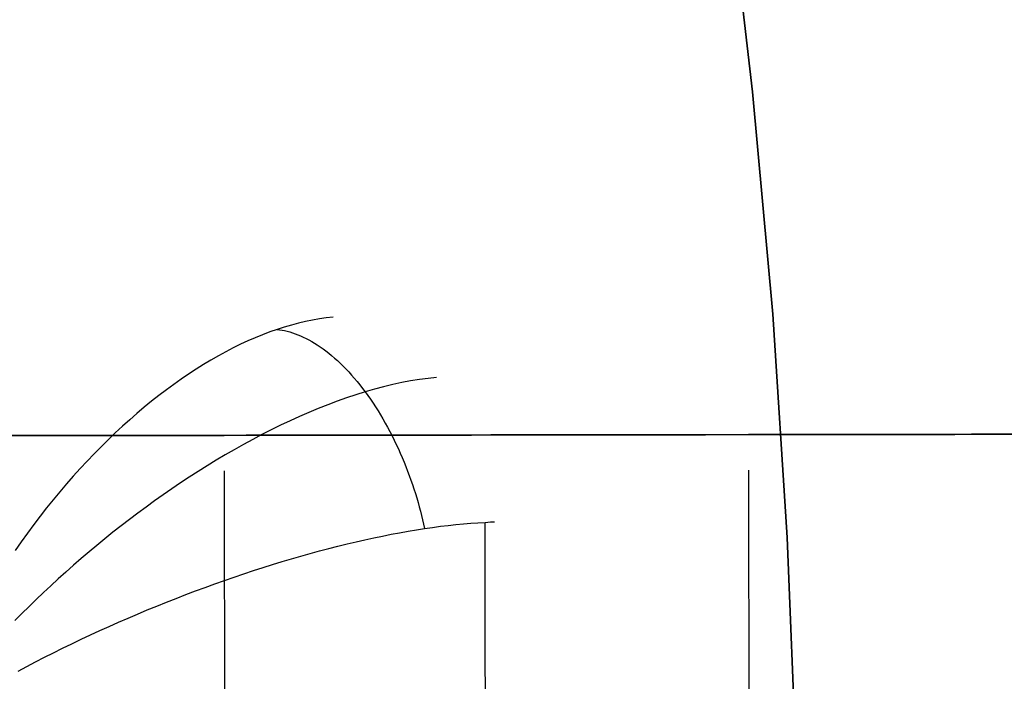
# Model space of a CAD drawing. Header units: millimetres. Extents: x -2852 to 102, y -106 to 97.
# Tile 22 of 256: x -2713.45 to -2708.66, y -4.9 to -1.69. Entities that reach past the tile are written whole.
import ezdxf

# ---------------------------------------------------------------- set-up
doc = ezdxf.new("R2010")
doc.units = ezdxf.units.MM
doc.header["$MEASUREMENT"] = 0
doc.layers.add('Predefinito', color=5, linetype='Continuous')

msp = doc.modelspace()

# ---------------------------------------------------------------- linework, layer by layer
at = {"color": 255, "linetype": 'Continuous', "lineweight": 15}
msp.add_lwpolyline([(-2709.9932, -11.791), (-2709.871, -10.7143), (-2709.7761, -9.6335), (-2709.7086, -8.5495), (-2709.6687, -7.4635), (-2709.6563, -6.3764), (-2709.6717, -5.2894), (-2709.7146, -4.2035), (-2709.785, -3.1198), (-2709.8829, -2.0392), (-2710.008, -0.9628), (-2710.16, 0.1083), (-2710.3387, 1.1732), (-2710.5438, 2.2308), (-2710.7749, 3.2803), (-2711.0314, 4.3207), (-2711.3131, 5.351), (-2711.6192, 6.3704), (-2711.9494, 7.3781), (-2712.3029, 8.3732), (-2712.6792, 9.3549), (-2713.0776, 10.3226)], dxfattribs=at)
at = {"layer": 'Predefinito'}
for points in [[(-2709.9932, -11.791), (-2709.871, -10.7143), (-2709.7761, -9.6335), (-2709.7086, -8.5495), (-2709.6687, -7.4635), (-2709.6563, -6.3764), (-2709.6717, -5.2894), (-2709.7146, -4.2035), (-2709.785, -3.1198), (-2709.8829, -2.0392), (-2710.008, -0.9628), (-2710.16, 0.1083), (-2710.3387, 1.1732), (-2710.5438, 2.2308), (-2710.7749, 3.2803), (-2711.0314, 4.3207), (-2711.3131, 5.351), (-2711.6192, 6.3704), (-2711.9494, 7.3781), (-2712.3029, 8.3732), (-2712.6792, 9.3549), (-2713.0776, 10.3226)], [(-2713.0776, 10.3226), (-2712.6792, 9.3549), (-2712.3029, 8.3732), (-2711.9494, 7.3781), (-2711.6192, 6.3704), (-2711.3131, 5.351), (-2711.0314, 4.3207), (-2710.7749, 3.2803), (-2710.5438, 2.2308), (-2710.3387, 1.1732), (-2710.16, 0.1083), (-2710.008, -0.9628), (-2709.8829, -2.0392), (-2709.785, -3.1198), (-2709.7146, -4.2035), (-2709.6717, -5.2894), (-2709.6563, -6.3764), (-2709.6687, -7.4635), (-2709.7086, -8.5495), (-2709.7761, -9.6335), (-2709.871, -10.7143), (-2709.9932, -11.791)], [(-2709.9932, -11.791), (-2709.871, -10.7143), (-2709.7761, -9.6335), (-2709.7086, -8.5495), (-2709.6687, -7.4635), (-2709.6563, -6.3764), (-2709.6717, -5.2894), (-2709.7146, -4.2035), (-2709.785, -3.1198), (-2709.8829, -2.0392), (-2710.008, -0.9628), (-2710.16, 0.1083), (-2710.3387, 1.1732), (-2710.5438, 2.2308), (-2710.7749, 3.2803), (-2711.0314, 4.3207), (-2711.3131, 5.351), (-2711.6192, 6.3704), (-2711.9494, 7.3781), (-2712.3029, 8.3732), (-2712.6792, 9.3549), (-2713.0776, 10.3226)], [(-2711.6192, 6.3704), (-2711.3131, 5.351), (-2711.0314, 4.3207), (-2710.7749, 3.2803), (-2710.5438, 2.2308), (-2710.3387, 1.1732), (-2710.16, 0.1083), (-2710.008, -0.9628), (-2709.8829, -2.0392), (-2709.785, -3.1198), (-2709.7146, -4.2035), (-2709.6717, -5.2894), (-2709.6563, -6.3764), (-2709.6687, -7.4635), (-2709.7086, -8.5495), (-2709.7761, -9.6335), (-2709.871, -10.7143), (-2709.9932, -11.791)], [(-2709.9932, -11.791), (-2709.871, -10.7143), (-2709.7761, -9.6335), (-2709.7086, -8.5495), (-2709.6687, -7.4635), (-2709.6563, -6.3764), (-2709.6717, -5.2894), (-2709.7146, -4.2035), (-2709.785, -3.1198), (-2709.8829, -2.0392), (-2710.008, -0.9628), (-2710.16, 0.1083), (-2710.3387, 1.1732), (-2710.5438, 2.2308), (-2710.7749, 3.2803), (-2711.0314, 4.3207), (-2711.3131, 5.351), (-2711.6192, 6.3704)], [(-2712.4513, -3.8803), (-2712.4445, -8.8803)], [(-2709.9036, -3.8768), (-2709.8968, -8.8768)], [(-2711.1775, -8.6265), (-2711.1837, -4.1306)]]:
    msp.add_lwpolyline(points, dxfattribs=at)
at = {"layer": 'Predefinito', "extrusion": (-0.001367, 0.999999, 0)}
for points in [[(2695.814, 1071.0215), (2695.8927, 1071.3761), (2695.9837, 1071.7278), (2696.0867, 1072.0762), (2696.2017, 1072.4208), (2696.3286, 1072.7611), (2696.4672, 1073.0969), (2696.6173, 1073.4277), (2696.7787, 1073.7532), (2696.9513, 1074.0728), (2697.1349, 1074.3863), (2697.3292, 1074.6932), (2697.534, 1074.9932), (2697.749, 1075.286), (2697.9741, 1075.5711), (2698.2089, 1075.8483), (2698.4531, 1076.1172), (2698.7065, 1076.3775), (2698.9687, 1076.6289), (2699.2395, 1076.871), (2699.5185, 1077.1037), (2699.8054, 1077.3265), (2700.0998, 1077.5393), (2700.4014, 1077.7418), (2700.7098, 1077.9337), (2701.0247, 1078.1149), (2701.3456, 1078.285), (2701.6723, 1078.444), (2702.0042, 1078.5915), (2702.3411, 1078.7275), (2702.6824, 1078.8518), (2703.0279, 1078.9641), (2703.377, 1079.0645), (2703.7294, 1079.1527), (2704.0846, 1079.2286), (2704.4423, 1079.2923), (2704.8019, 1079.3435), (2705.1631, 1079.3822), (2705.5254, 1079.4085), (2705.8884, 1079.4222), (2706.2517, 1079.4233), (2706.6148, 1079.4118), (2706.9772, 1079.3879), (2707.3386, 1079.3513), (2707.6986, 1079.3023), (2708.0566, 1079.2409), (2708.4123, 1079.1671), (2708.7652, 1079.0811), (2709.115, 1078.9829), (2709.4611, 1078.8727), (2709.8032, 1078.7506), (2710.1409, 1078.6167), (2710.4738, 1078.4712), (2710.8014, 1078.3143), (2711.1234, 1078.1461), (2711.4394, 1077.9669), (2711.749, 1077.7769), (2712.0518, 1077.5763), (2712.3475, 1077.3653), (2712.6358, 1077.1442), (2712.9162, 1076.9133), (2713.1885, 1076.6728), (2713.4523, 1076.4231), (2713.7072, 1076.1643), (2713.9531, 1075.897), (2714.1896, 1075.6212), (2714.4164, 1075.3375), (2714.6333, 1075.046), (2714.84, 1074.7473), (2715.0361, 1074.4416), (2715.2216, 1074.1292), (2715.3962, 1073.8107), (2715.5597, 1073.4863), (2715.7118, 1073.1564), (2715.8525, 1072.8215), (2715.9814, 1072.4819), (2716.0986, 1072.138), (2716.2038, 1071.7903), (2716.2969, 1071.4392), (2716.3778, 1071.085), (2716.4464, 1070.7283), (2716.5026, 1070.3694), (2716.5463, 1070.0088), (2716.5776, 1069.6469), (2716.5963, 1069.2841), (2716.6025, 1068.9209), (2716.5961, 1068.5577), (2716.5771, 1068.1949), (2716.5456, 1067.833), (2716.5016, 1067.4724), (2716.4452, 1067.1136), (2716.3763, 1066.7569), (2716.2952, 1066.4028), (2716.2019, 1066.0518), (2716.0965, 1065.7041), (2715.9791, 1065.3603), (2715.8499, 1065.0208), (2715.7091, 1064.686), (2715.5567, 1064.3562), (2715.393, 1064.0319), (2715.2182, 1063.7135), (2715.0325, 1063.4013), (2714.8361, 1063.0957), (2714.6293, 1062.7971), (2714.4122, 1062.5058), (2714.1852, 1062.2222), (2713.9486, 1061.9466)], [(2714.8682, 1063.144), (2715.0645, 1063.4533), (2715.2498, 1063.7692), (2715.4241, 1064.0914), (2715.587, 1064.4195), (2715.7383, 1064.753), (2715.878, 1065.0916), (2716.0057, 1065.4349), (2716.1214, 1065.7825), (2716.2249, 1066.1338), (2716.316, 1066.4886), (2716.3948, 1066.8463), (2716.461, 1067.2065), (2716.5146, 1067.5689), (2716.5556, 1067.9329), (2716.5838, 1068.2981), (2716.5992, 1068.664), (2716.6019, 1069.0303), (2716.5919, 1069.3964), (2716.569, 1069.762), (2716.5334, 1070.1266), (2716.4851, 1070.4897), (2716.4242, 1070.8508), (2716.3508, 1071.2097), (2716.2648, 1071.5657), (2716.1665, 1071.9186), (2716.0559, 1072.2678), (2715.9333, 1072.6129), (2715.7986, 1072.9536), (2715.6522, 1073.2893), (2715.4941, 1073.6197), (2715.3247, 1073.9444), (2715.144, 1074.263), (2714.9522, 1074.5751), (2714.7498, 1074.8804), (2714.5368, 1075.1784), (2714.3135, 1075.4687), (2714.0802, 1075.7511), (2713.8373, 1076.0253), (2713.5849, 1076.2907), (2713.3234, 1076.5472), (2713.0532, 1076.7944), (2712.7744, 1077.0321), (2712.4876, 1077.2598), (2712.193, 1077.4775), (2711.8909, 1077.6847), (2711.5819, 1077.8813), (2711.2661, 1078.0669), (2710.9441, 1078.2415), (2710.6162, 1078.4047), (2710.2828, 1078.5563), (2709.9443, 1078.6963), (2709.6011, 1078.8243), (2709.2537, 1078.9403), (2708.9024, 1079.0442), (2708.5477, 1079.1357), (2708.1901, 1079.2147), (2707.8299, 1079.2813), (2707.4676, 1079.3352), (2707.1037, 1079.3765), (2706.7385, 1079.4051), (2706.3725, 1079.4209), (2706.0063, 1079.4239), (2705.6401, 1079.4142), (2705.2745, 1079.3917), (2704.9099, 1079.3564), (2704.5468, 1079.3085), (2704.1856, 1079.2479), (2703.8267, 1079.1748), (2703.4705, 1079.0891), (2703.1176, 1078.9912), (2702.7683, 1078.8809), (2702.423, 1078.7586), (2702.0823, 1078.6242), (2701.7464, 1078.4781), (2701.4158, 1078.3204), (2701.091, 1078.1512), (2700.7722, 1077.9708), (2700.4599, 1077.7794), (2700.1545, 1077.5772), (2699.8563, 1077.3644), (2699.5657, 1077.1415), (2699.2831, 1076.9085), (2699.0088, 1076.6657), (2698.7431, 1076.4136), (2698.4863, 1076.1524), (2698.2389, 1075.8823), (2698.001, 1075.6038), (2697.7729, 1075.3172), (2697.555, 1075.0228), (2697.3475, 1074.7209), (2697.1506, 1074.412), (2696.9647, 1074.0965), (2696.7899, 1073.7746), (2696.6263, 1073.4468), (2696.4744, 1073.1136), (2696.3341, 1072.7752), (2696.2057, 1072.4322), (2696.0894, 1072.0848), (2695.9853, 1071.7337), (2695.8934, 1071.3791), (2695.814, 1071.0215)], [(2698.537, 1043.6474), (2700.5666, 1045.4759), (2702.5624, 1047.3435), (2704.5232, 1049.2492), (2706.4479, 1051.192), (2708.3354, 1053.1709), (2710.1849, 1055.1847), (2711.9953, 1057.2325), (2713.7656, 1059.3131)], [(2711.8338, 1061.0764), (2711.1702, 1060.4506), (2710.4943, 1059.8365), (2709.8065, 1059.2343), (2709.1071, 1058.6443), (2708.3965, 1058.067), (2707.675, 1057.5027), (2706.9429, 1056.9515), (2706.2006, 1056.4139), (2705.4485, 1055.8902), (2704.687, 1055.3805), (2703.9165, 1054.8851), (2703.1373, 1054.4043), (2702.3499, 1053.9382), (2701.5548, 1053.4872), (2700.7523, 1053.0513), (2699.9428, 1052.6308)], [(2697.7737, 1070.6221), (2697.8375, 1070.9091), (2697.9111, 1071.1938), (2697.9945, 1071.4758), (2698.0876, 1071.7548), (2698.1903, 1072.0303), (2698.3025, 1072.3022), (2698.424, 1072.57), (2698.5547, 1072.8334), (2698.6944, 1073.0921), (2698.843, 1073.3459), (2699.0003, 1073.5944), (2699.1661, 1073.8372), (2699.3402, 1074.0742), (2699.5224, 1074.3051), (2699.7124, 1074.5295), (2699.9101, 1074.7471), (2700.1153, 1074.9579), (2700.3276, 1075.1614), (2700.5468, 1075.3574), (2700.7726, 1075.5457), (2701.0048, 1075.7261), (2701.2432, 1075.8984), (2701.4873, 1076.0623), (2701.737, 1076.2177), (2701.9919, 1076.3643), (2702.2517, 1076.5021), (2702.5161, 1076.6307), (2702.7848, 1076.7502), (2703.0575, 1076.8602), (2703.3339, 1076.9608), (2703.6135, 1077.0518), (2703.8961, 1077.133), (2704.1814, 1077.2044), (2704.469, 1077.2659), (2704.7585, 1077.3174), (2705.0496, 1077.3589), (2705.342, 1077.3903), (2705.6353, 1077.4115), (2705.9292, 1077.4226), (2706.2233, 1077.4235), (2706.5172, 1077.4142), (2706.8106, 1077.3948), (2707.1032, 1077.3652), (2707.3946, 1077.3256), (2707.6844, 1077.2758), (2707.9723, 1077.2161), (2708.258, 1077.1465), (2708.5412, 1077.067), (2708.8214, 1076.9778), (2709.0983, 1076.8789), (2709.3717, 1076.7705), (2709.6411, 1076.6527), (2709.9064, 1076.5257), (2710.167, 1076.3896), (2710.4228, 1076.2445), (2710.6734, 1076.0907), (2710.9186, 1075.9283), (2711.158, 1075.7575), (2711.3913, 1075.5785), (2711.6183, 1075.3916), (2711.8388, 1075.1969), (2712.0523, 1074.9947), (2712.2587, 1074.7853), (2712.4578, 1074.5688), (2712.6492, 1074.3456), (2712.8328, 1074.1159), (2713.0084, 1073.88), (2713.1757, 1073.6381), (2713.3345, 1073.3907), (2713.4847, 1073.1378), (2713.626, 1072.8799), (2713.7583, 1072.6173), (2713.8815, 1072.3503), (2713.9953, 1072.0792), (2714.0997, 1071.8042), (2714.1946, 1071.5259), (2714.2797, 1071.2444), (2714.3551, 1070.9602), (2714.4206, 1070.6735), (2714.4761, 1070.3847), (2714.5216, 1070.0942), (2714.557, 1069.8022), (2714.5823, 1069.5093), (2714.5975, 1069.2156), (2714.6025, 1068.9216), (2714.5973, 1068.6275), (2714.5819, 1068.3339), (2714.5564, 1068.0409), (2714.5208, 1067.749), (2714.4751, 1067.4585), (2714.4194, 1067.1698), (2714.3537, 1066.8831), (2714.2782, 1066.5989), (2714.1929, 1066.3175), (2714.0978, 1066.0392), (2713.9933, 1065.7644), (2713.8792, 1065.4933), (2713.7559, 1065.2263), (2713.6234, 1064.9638), (2713.4819, 1064.706), (2713.3316, 1064.4533), (2713.1726, 1064.2059), (2713.0051, 1063.9642), (2712.8294, 1063.7284), (2712.6457, 1063.4988), (2712.4541, 1063.2757)], [(2714.5333, 1058.6722), (2711.2518, 1054.8761), (2707.8413, 1051.1955), (2704.3059, 1047.6346), (2700.6498, 1044.1977)], [(2711.1412, 1061.7976), (2709.9807, 1060.7189), (2708.7856, 1059.6786), (2707.5573, 1058.6779), (2706.297, 1057.7177), (2705.006, 1056.7992), (2703.6858, 1055.9232), (2702.3377, 1055.0907), (2700.9631, 1054.3027), (2699.5637, 1053.5599), (2698.1407, 1052.8631)]]:
    msp.add_lwpolyline(points, dxfattribs=at)
at = {"layer": 'Predefinito', "extrusion": (-0.664547, -0.000908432, 0.747246)}
msp.add_lwpolyline([(0.1724, -1320.2714), (0.1041, -1320.2725), (0.0359, -1320.276), (-0.0322, -1320.2818), (-0.1, -1320.29), (-0.1675, -1320.3004), (-0.2345, -1320.3132), (-0.3012, -1320.3282), (-0.3672, -1320.3455), (-0.4327, -1320.3651), (-0.4974, -1320.3868), (-0.5613, -1320.4108), (-0.6244, -1320.4369), (-0.6866, -1320.4652), (-0.7478, -1320.4956), (-0.8079, -1320.528), (-0.8668, -1320.5625), (-0.9245, -1320.599), (-0.981, -1320.6374), (-1.0361, -1320.6777), (-1.0898, -1320.7199), (-1.142, -1320.7639), (-1.1927, -1320.8097), (-1.2418, -1320.8571), (-1.2893, -1320.9062), (-1.3351, -1320.9569), (-1.3791, -1321.0092), (-1.4212, -1321.0629), (-1.4616, -1321.118), (-1.5, -1321.1744), (-1.5365, -1321.2322), (-1.571, -1321.2911), (-1.6034, -1321.3512), (-1.6338, -1321.4124), (-1.6621, -1321.4746), (-1.6882, -1321.5376), (-1.7122, -1321.6016), (-1.7339, -1321.6663), (-1.7535, -1321.7318), (-1.7708, -1321.7978), (-1.7858, -1321.8644), (-1.7986, -1321.9315), (-1.809, -1321.999), (-1.8171, -1322.0668), (-1.823, -1322.1349), (-1.8265, -1322.2031), (-1.8276, -1322.2714)], dxfattribs=at)
at = {"layer": 'Predefinito', "extrusion": (0.894275, 0.001222, 0.447516)}
for points in [[(1.8276, 2177.4365), (1.8253, 2177.5731), (1.8183, 2177.7095), (1.8067, 2177.8456), (1.7904, 2177.9812), (1.7695, 2178.1162), (1.744, 2178.2504), (1.7139, 2178.3836), (1.6793, 2178.5157), (1.6402, 2178.6466), (1.5967, 2178.7761), (1.5487, 2178.9039), (1.4965, 2179.0301), (1.4399, 2179.1545), (1.3792, 2179.2768), (1.3143, 2179.397), (1.2453, 2179.5149), (1.1724, 2179.6303), (1.0955, 2179.7433), (1.0149, 2179.8535), (0.9305, 2179.9609), (0.8425, 2180.0653), (0.751, 2180.1667), (0.6561, 2180.265), (0.5578, 2180.3599), (0.4564, 2180.4514), (0.352, 2180.5394), (0.2446, 2180.6238), (0.1344, 2180.7044), (0.0214, 2180.7813), (-0.094, 2180.8542), (-0.2119, 2180.9232), (-0.3321, 2180.9881), (-0.4544, 2181.0488), (-0.5788, 2181.1054), (-0.7049, 2181.1576), (-0.8328, 2181.2056), (-0.9623, 2181.2491), (-1.0932, 2181.2882), (-1.2253, 2181.3228), (-1.3585, 2181.3529), (-1.4927, 2181.3784), (-1.6277, 2181.3993), (-1.7633, 2181.4156), (-1.8994, 2181.4272), (-2.0358, 2181.4342), (-2.1724, 2181.4365)], [(-0.1724, 2175.4365), (-0.1041, 2175.4377), (-0.0359, 2175.4412), (0.0322, 2175.447), (0.1, 2175.4552), (0.1675, 2175.4656), (0.2345, 2175.4784), (0.3012, 2175.4934), (0.3672, 2175.5107), (0.4327, 2175.5302), (0.4974, 2175.552), (0.5613, 2175.576), (0.6244, 2175.6021), (0.6866, 2175.6304), (0.7478, 2175.6608), (0.8079, 2175.6932), (0.8668, 2175.7277), (0.9245, 2175.7642), (0.981, 2175.8026), (1.0361, 2175.8429), (1.0898, 2175.8851), (1.142, 2175.9291), (1.1927, 2175.9749), (1.2418, 2176.0223), (1.2893, 2176.0714), (1.3351, 2176.1221), (1.3791, 2176.1744), (1.4212, 2176.2281), (1.4616, 2176.2832), (1.5, 2176.3396), (1.5365, 2176.3974), (1.571, 2176.4563), (1.6034, 2176.5164), (1.6338, 2176.5776), (1.6621, 2176.6397), (1.6882, 2176.7028), (1.7122, 2176.7668), (1.7339, 2176.8315), (1.7535, 2176.8969), (1.7708, 2176.963), (1.7858, 2177.0296), (1.7986, 2177.0967), (1.809, 2177.1642), (1.8171, 2177.232), (1.823, 2177.3), (1.8265, 2177.3683), (1.8276, 2177.4365)]]:
    msp.add_lwpolyline(points, dxfattribs=at)
at = {"layer": 'Predefinito', "extrusion": (0.738585, 0.00101, 0.67416)}
msp.add_lwpolyline([(-1.4224, 2613.9055), (-1.3541, 2613.9043), (-1.2859, 2613.9008), (-1.2178, 2613.895), (-1.15, 2613.8869), (-1.0825, 2613.8764), (-1.0155, 2613.8637), (-0.9488, 2613.8486), (-0.8828, 2613.8313), (-0.8173, 2613.8118), (-0.7526, 2613.79), (-0.6887, 2613.7661), (-0.6256, 2613.7399), (-0.5634, 2613.7117), (-0.5022, 2613.6813), (-0.4421, 2613.6488), (-0.3832, 2613.6143), (-0.3255, 2613.5779), (-0.269, 2613.5394), (-0.2139, 2613.4991), (-0.1602, 2613.4569), (-0.108, 2613.4129), (-0.0573, 2613.3672), (-0.0082, 2613.3197), (0.0393, 2613.2706), (0.0851, 2613.2199), (0.1291, 2613.1677), (0.1712, 2613.114), (0.2116, 2613.0589), (0.25, 2613.0024), (0.2865, 2612.9447), (0.321, 2612.8857), (0.3534, 2612.8256), (0.3838, 2612.7645), (0.4121, 2612.7023), (0.4382, 2612.6392), (0.4622, 2612.5753), (0.4839, 2612.5105), (0.5035, 2612.4451), (0.5208, 2612.379), (0.5358, 2612.3124), (0.5486, 2612.2453), (0.559, 2612.1778), (0.5671, 2612.11), (0.573, 2612.042), (0.5765, 2611.9738), (0.5776, 2611.9055)], dxfattribs=at)
at = {"layer": 'Predefinito', "extrusion": (-0.000745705, 0.999999, -0.000680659)}
msp.add_lwpolyline([(2711.8337, 1061.0754), (2713.7655, 1059.3121)], dxfattribs=at)
at = {"layer": 'Predefinito', "extrusion": (0.772567, 0.15708, -0.615196)}
msp.add_lwpolyline([(537.2727, -798.68), (537.2692, -798.6583), (537.2652, -798.6366), (537.2607, -798.6147), (537.2557, -798.5928), (537.2501, -798.5709), (537.244, -798.5489), (537.2373, -798.5268), (537.2301, -798.5048), (537.2223, -798.4828), (537.2139, -798.4609), (537.2049, -798.4389), (537.1954, -798.4171), (537.1853, -798.3954), (537.1746, -798.3738), (537.1634, -798.3523), (537.1515, -798.3311), (537.1391, -798.31), (537.1261, -798.2891), (537.1125, -798.2684), (537.0984, -798.248), (537.0837, -798.2279), (537.0685, -798.2081), (537.0527, -798.1887), (537.0364, -798.1695), (537.0195, -798.1508), (537.0022, -798.1324), (536.9844, -798.1145), (536.9661, -798.0969), (536.9473, -798.0798), (536.9281, -798.0632), (536.9084, -798.0471), (536.8884, -798.0315), (536.8679, -798.0163), (536.8471, -798.0018), (536.8259, -797.9877), (536.8044, -797.9742), (536.7826, -797.9613), (536.7605, -797.9489), (536.7382, -797.9372), (536.7156, -797.926), (536.6928, -797.9154), (536.6698, -797.9055), (536.6466, -797.8961), (536.6233, -797.8874), (536.5999, -797.8792), (536.5763, -797.8717), (536.5527, -797.8648), (536.5291, -797.8585), (536.5054, -797.8528), (536.4817, -797.8477), (536.458, -797.8432), (536.4344, -797.8394), (536.4108, -797.836), (536.3873, -797.8333), (536.3639, -797.8312), (536.3406, -797.8296), (536.3174, -797.8285), (536.2944, -797.828), (536.2716, -797.828), (536.2489, -797.8285), (536.2265, -797.8296), (536.2042, -797.8311), (536.1822, -797.8331), (536.1604, -797.8356)], dxfattribs=at)
at = {"layer": 'Predefinito', "extrusion": (0.747419, 0.111657, -0.654903)}
msp.add_lwpolyline([(397.5905, -954.9108), (397.5878, -954.8889), (397.5847, -954.8668), (397.581, -954.8447), (397.5768, -954.8225), (397.572, -954.8001), (397.5667, -954.7778), (397.5609, -954.7553), (397.5544, -954.7329), (397.5474, -954.7104), (397.5398, -954.688), (397.5317, -954.6656), (397.5229, -954.6432), (397.5135, -954.621), (397.5036, -954.5988), (397.493, -954.5768), (397.4819, -954.5549), (397.4702, -954.5332), (397.4578, -954.5117), (397.4449, -954.4904), (397.4314, -954.4693), (397.4173, -954.4485), (397.4027, -954.428), (397.3875, -954.4078), (397.3717, -954.3879), (397.3554, -954.3684), (397.3385, -954.3493), (397.3212, -954.3306), (397.3033, -954.3123), (397.285, -954.2944), (397.2662, -954.277), (397.2469, -954.2601), (397.2272, -954.2436), (397.2071, -954.2277), (397.1866, -954.2123), (397.1657, -954.1974), (397.1444, -954.1831), (397.1229, -954.1694), (397.101, -954.1562), (397.0788, -954.1436), (397.0564, -954.1316), (397.0338, -954.1203), (397.0109, -954.1095), (396.9878, -954.0993), (396.9646, -954.0898), (396.9412, -954.0809), (396.9177, -954.0726), (396.8941, -954.0649), (396.8705, -954.0579), (396.8468, -954.0514), (396.823, -954.0456), (396.7993, -954.0404), (396.7756, -954.0358), (396.752, -954.0317), (396.7284, -954.0283), (396.7048, -954.0255), (396.6814, -954.0232), (396.6581, -954.0215), (396.635, -954.0203), (396.612, -954.0197), (396.5892, -954.0196), (396.5665, -954.02), (396.5441, -954.0209), (396.5219, -954.0223), (396.4999, -954.0242)], dxfattribs=at)
at = {"layer": 'Predefinito', "extrusion": (0.715941, 0.011101, 0.698073)}
msp.add_lwpolyline([(38.9094, 2652.7502), (38.9119, 2652.6858), (38.9123, 2652.6213)], dxfattribs=at)
at = {"layer": 'Predefinito', "extrusion": (0.718769, 0.065282, -0.692177)}
msp.add_lwpolyline([(241.1194, -1102.8253), (241.1415, -1102.8241), (241.1638, -1102.8235), (241.1864, -1102.8234), (241.2091, -1102.8237), (241.232, -1102.8246), (241.2551, -1102.8261), (241.2783, -1102.8281), (241.3016, -1102.8306), (241.325, -1102.8337), (241.3486, -1102.8374), (241.3721, -1102.8417), (241.3958, -1102.8466), (241.4194, -1102.8521), (241.4431, -1102.8582), (241.4667, -1102.865), (241.4902, -1102.8723), (241.5138, -1102.8803), (241.5372, -1102.8888), (241.5605, -1102.8981), (241.5836, -1102.9079), (241.6066, -1102.9183), (241.6294, -1102.9294), (241.652, -1102.9411), (241.6743, -1102.9534), (241.6964, -1102.9663), (241.7182, -1102.9798), (241.7397, -1102.9939), (241.7609, -1103.0085), (241.7816, -1103.0237), (241.8021, -1103.0394), (241.8221, -1103.0557), (241.8417, -1103.0725), (241.8608, -1103.0898), (241.8795, -1103.1076), (241.8978, -1103.1258), (241.9155, -1103.1445), (241.9327, -1103.1636), (241.9494, -1103.1832), (241.9656, -1103.2031), (241.9812, -1103.2233), (241.9962, -1103.2439), (242.0107, -1103.2648), (242.0246, -1103.286), (242.0379, -1103.3075), (242.0506, -1103.3292), (242.0627, -1103.3511), (242.0742, -1103.3733), (242.0851, -1103.3956), (242.0953, -1103.418), (242.105, -1103.4406), (242.1141, -1103.4633), (242.1226, -1103.486), (242.1304, -1103.5088), (242.1377, -1103.5316), (242.1444, -1103.5545), (242.1504, -1103.5773), (242.156, -1103.6001), (242.1609, -1103.6229), (242.1653, -1103.6456), (242.1691, -1103.6682), (242.1723, -1103.6907), (242.1751, -1103.7131), (242.1773, -1103.7353), (242.179, -1103.7574)], dxfattribs=at)
at = {"layer": 'Predefinito', "extrusion": (0.720379, 0.03322, -0.692784)}
msp.add_lwpolyline([(121.7967, -1111.6287), (121.7957, -1111.6065), (121.7942, -1111.5842), (121.7922, -1111.5617), (121.7896, -1111.5391), (121.7866, -1111.5164), (121.7829, -1111.4935), (121.7788, -1111.4706), (121.774, -1111.4476), (121.7686, -1111.4245), (121.7627, -1111.4014), (121.7562, -1111.3783), (121.7491, -1111.3553), (121.7413, -1111.3322), (121.733, -1111.3092), (121.724, -1111.2863), (121.7145, -1111.2635), (121.7043, -1111.2409), (121.6935, -1111.2183), (121.6821, -1111.196), (121.6701, -1111.1739), (121.6575, -1111.1519), (121.6443, -1111.1303), (121.6305, -1111.1089), (121.6161, -1111.0878), (121.6011, -1111.067), (121.5856, -1111.0466), (121.5695, -1111.0265), (121.5529, -1111.0068), (121.5357, -1110.9875), (121.5181, -1110.9687), (121.4999, -1110.9503), (121.4813, -1110.9324), (121.4622, -1110.9149), (121.4427, -1110.898), (121.4228, -1110.8816), (121.4024, -1110.8657), (121.3817, -1110.8504), (121.3607, -1110.8356), (121.3393, -1110.8214), (121.3176, -1110.8078), (121.2956, -1110.7948), (121.2734, -1110.7824), (121.2509, -1110.7706), (121.2282, -1110.7594), (121.2053, -1110.7489), (121.1823, -1110.7389), (121.1592, -1110.7296), (121.1359, -1110.7209), (121.1125, -1110.7128), (121.0891, -1110.7053), (121.0656, -1110.6985), (121.0421, -1110.6922), (121.0186, -1110.6866), (120.9952, -1110.6816), (120.9718, -1110.6771), (120.9484, -1110.6733), (120.9251, -1110.67), (120.902, -1110.6673), (120.8789, -1110.6651), (120.8561, -1110.6635), (120.8333, -1110.6624), (120.8108, -1110.6619), (120.7884, -1110.6618), (120.7662, -1110.6622)], dxfattribs=at)
at = {"layer": 'Predefinito', "extrusion": (0.72125, 0.000985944, -0.692674)}
msp.add_lwpolyline([(0.5776, -1113.114), (0.5771, -1113.0799), (0.5753, -1113.0458), (0.5724, -1113.0118), (0.5683, -1112.9779), (0.5631, -1112.9441), (0.5567, -1112.9106), (0.5492, -1112.8773), (0.5406, -1112.8443), (0.5308, -1112.8115), (0.5199, -1112.7792), (0.5079, -1112.7472), (0.4948, -1112.7156), (0.4807, -1112.6846), (0.4655, -1112.654), (0.4493, -1112.6239), (0.4321, -1112.5945), (0.4138, -1112.5656), (0.3946, -1112.5374), (0.3744, -1112.5098), (0.3533, -1112.483), (0.3313, -1112.4568), (0.3085, -1112.4315), (0.2847, -1112.4069), (0.2602, -1112.3832), (0.2348, -1112.3603), (0.2087, -1112.3383), (0.1819, -1112.3172), (0.1543, -1112.2971), (0.1261, -1112.2779), (0.0972, -1112.2596), (0.0677, -1112.2424), (0.0377, -1112.2262), (0.0071, -1112.211), (-0.024, -1112.1968), (-0.0555, -1112.1838), (-0.0875, -1112.1718), (-0.1199, -1112.1609), (-0.1526, -1112.1511), (-0.1856, -1112.1425), (-0.2189, -1112.135), (-0.2525, -1112.1286), (-0.2862, -1112.1234), (-0.3201, -1112.1193), (-0.3541, -1112.1164), (-0.3882, -1112.1146), (-0.4224, -1112.114)], dxfattribs=at)
at = {"layer": 'Predefinito', "extrusion": (0.794127, 0.201202, -0.57348)}
msp.add_lwpolyline([(663.0274, -638.6689), (663.0232, -638.6476), (663.0185, -638.6262), (663.0132, -638.6047), (663.0074, -638.5832), (663.0011, -638.5617), (662.9943, -638.5401), (662.9869, -638.5186), (662.979, -638.497), (662.9705, -638.4755), (662.9615, -638.4541), (662.9519, -638.4327), (662.9417, -638.4115), (662.931, -638.3903), (662.9197, -638.3693), (662.9079, -638.3485), (662.8955, -638.3278), (662.8825, -638.3074), (662.869, -638.2872), (662.8549, -638.2672), (662.8403, -638.2475), (662.8252, -638.2281), (662.8095, -638.209), (662.7933, -638.1903), (662.7766, -638.1719), (662.7594, -638.1538), (662.7418, -638.1362), (662.7236, -638.119), (662.705, -638.1022), (662.686, -638.0859), (662.6665, -638.07), (662.6467, -638.0547), (662.6264, -638.0398), (662.6058, -638.0254), (662.5848, -638.0116), (662.5636, -637.9983), (662.542, -637.9855), (662.5201, -637.9734), (662.4979, -637.9617), (662.4755, -637.9507), (662.4529, -637.9403), (662.4301, -637.9304), (662.4072, -637.9211), (662.384, -637.9124), (662.3608, -637.9044), (662.3374, -637.8969), (662.314, -637.89), (662.2905, -637.8838), (662.267, -637.8781), (662.2434, -637.873), (662.2199, -637.8685), (662.1963, -637.8646), (662.1729, -637.8613), (662.1495, -637.8586), (662.1262, -637.8564), (662.1029, -637.8548), (662.0799, -637.8537), (662.0569, -637.8531), (662.0341, -637.8531), (662.0115, -637.8536), (661.9891, -637.8546), (661.9669, -637.8561), (661.9449, -637.858), (661.9231, -637.8604), (661.9015, -637.8633)], dxfattribs=at)
at = {"layer": 'Predefinito', "extrusion": (0.837562, 0.323044, -0.440604)}
msp.add_lwpolyline([(973.0216, -162.5776), (973.0156, -162.5577), (973.009, -162.5377), (973.0021, -162.5177), (972.9946, -162.4977), (972.9867, -162.4777), (972.9782, -162.4578), (972.9693, -162.4379), (972.9599, -162.4181), (972.95, -162.3984), (972.9396, -162.3788), (972.9287, -162.3593), (972.9173, -162.3399), (972.9054, -162.3208), (972.893, -162.3017), (972.8801, -162.2829), (972.8667, -162.2643), (972.8528, -162.246), (972.8385, -162.2278), (972.8237, -162.21), (972.8084, -162.1924), (972.7927, -162.1752), (972.7765, -162.1582), (972.7599, -162.1416), (972.7428, -162.1254), (972.7254, -162.1095), (972.7075, -162.094), (972.6892, -162.0789), (972.6706, -162.0643), (972.6516, -162.05), (972.6322, -162.0362), (972.6126, -162.0229), (972.5925, -162.01), (972.5722, -161.9976), (972.5516, -161.9857), (972.5308, -161.9743), (972.5097, -161.9634), (972.4884, -161.953), (972.4668, -161.9432), (972.4451, -161.9338), (972.4232, -161.925), (972.4011, -161.9168), (972.3789, -161.9091), (972.3566, -161.9019), (972.3342, -161.8953), (972.3118, -161.8892), (972.2893, -161.8836), (972.2667, -161.8786), (972.2441, -161.8742), (972.2216, -161.8702), (972.199, -161.8669), (972.1765, -161.864), (972.154, -161.8616), (972.1317, -161.8598), (972.1094, -161.8585), (972.0872, -161.8577), (972.0651, -161.8574), (972.0432, -161.8575), (972.0214, -161.8582), (971.9998, -161.8593), (971.9784, -161.8608), (971.9571, -161.8628), (971.9361, -161.8653), (971.9152, -161.8681), (971.8946, -161.8714)], dxfattribs=at)
at = {"layer": 'Predefinito', "extrusion": (0.850134, 0.393779, -0.349585)}
msp.add_lwpolyline([(1137.0365, 133.7453), (1137.0295, 133.7641), (1137.0222, 133.7829), (1137.0144, 133.8017), (1137.0061, 133.8204), (1136.9975, 133.8391), (1136.9883, 133.8577), (1136.9788, 133.8763), (1136.9688, 133.8947), (1136.9583, 133.913), (1136.9474, 133.9312), (1136.9361, 133.9493), (1136.9243, 133.9672), (1136.9121, 133.985), (1136.8994, 134.0025), (1136.8863, 134.0199), (1136.8728, 134.037), (1136.8588, 134.0539), (1136.8444, 134.0706), (1136.8296, 134.087), (1136.8144, 134.1031), (1136.7988, 134.1189), (1136.7828, 134.1344), (1136.7665, 134.1496), (1136.7497, 134.1644), (1136.7326, 134.1789), (1136.7151, 134.1931), (1136.6973, 134.2068), (1136.6792, 134.2202), (1136.6607, 134.2332), (1136.642, 134.2457), (1136.6229, 134.2579), (1136.6036, 134.2696), (1136.584, 134.2809), (1136.5642, 134.2917), (1136.5442, 134.3021), (1136.5239, 134.312), (1136.5034, 134.3214), (1136.4828, 134.3304), (1136.462, 134.3389), (1136.441, 134.3469), (1136.4199, 134.3544), (1136.3987, 134.3614), (1136.3774, 134.368), (1136.3561, 134.374), (1136.3346, 134.3795), (1136.3131, 134.3846), (1136.2916, 134.3892), (1136.2701, 134.3932), (1136.2485, 134.3968), (1136.227, 134.3999), (1136.2055, 134.4026), (1136.1841, 134.4047), (1136.1627, 134.4064), (1136.1414, 134.4076), (1136.1202, 134.4084), (1136.0991, 134.4087), (1136.0781, 134.4086), (1136.0572, 134.408), (1136.0365, 134.407), (1136.016, 134.4056), (1135.9956, 134.4038), (1135.9754, 134.4016), (1135.9553, 134.399), (1135.9355, 134.396)], dxfattribs=at)
at = {"layer": 'Predefinito', "extrusion": (0.851527, 0.455501, -0.259654)}
msp.add_lwpolyline([(1276.4803, 403.8318), (1276.4727, 403.8493), (1276.4647, 403.8667), (1276.4563, 403.8841), (1276.4476, 403.9015), (1276.4384, 403.9187), (1276.4289, 403.9359), (1276.419, 403.953), (1276.4086, 403.9699), (1276.3979, 403.9868), (1276.3868, 404.0035), (1276.3754, 404.02), (1276.3635, 404.0364), (1276.3512, 404.0526), (1276.3386, 404.0687), (1276.3256, 404.0845), (1276.3122, 404.1001), (1276.2985, 404.1155), (1276.2844, 404.1307), (1276.2699, 404.1456), (1276.2551, 404.1602), (1276.2399, 404.1746), (1276.2244, 404.1886), (1276.2086, 404.2024), (1276.1925, 404.2159), (1276.1761, 404.2291), (1276.1593, 404.2419), (1276.1423, 404.2544), (1276.125, 404.2665), (1276.1074, 404.2783), (1276.0896, 404.2897), (1276.0715, 404.3008), (1276.0531, 404.3114), (1276.0346, 404.3217), (1276.0159, 404.3315), (1275.9969, 404.341), (1275.9778, 404.3501), (1275.9585, 404.3587), (1275.939, 404.3669), (1275.9194, 404.3747), (1275.8997, 404.3821), (1275.8799, 404.389), (1275.8599, 404.3955), (1275.8399, 404.4016), (1275.8198, 404.4073), (1275.7996, 404.4125), (1275.7794, 404.4173), (1275.7592, 404.4216), (1275.7389, 404.4255), (1275.7186, 404.429), (1275.6984, 404.432), (1275.6782, 404.4347), (1275.6579, 404.4369), (1275.6378, 404.4387), (1275.6177, 404.44), (1275.5977, 404.441), (1275.5777, 404.4416), (1275.5579, 404.4417), (1275.5381, 404.4415), (1275.5185, 404.4409), (1275.499, 404.4399), (1275.4796, 404.4385), (1275.4604, 404.4368), (1275.4413, 404.4347), (1275.4224, 404.4323)], dxfattribs=at)
at = {"layer": 'Predefinito', "extrusion": (0.70214, 0.021066, 0.711727)}
msp.add_lwpolyline([(77.8907, 2674.659), (77.8902, 2674.7137), (77.8879, 2674.7681)], dxfattribs=at)
at = {"layer": 'Predefinito', "extrusion": (0.843639, 0.508418, -0.172581)}
msp.add_lwpolyline([(1397.2213, 644.584), (1397.2132, 644.6), (1397.2049, 644.6159), (1397.1961, 644.6318), (1397.1871, 644.6476), (1397.1777, 644.6633), (1397.168, 644.6789), (1397.1579, 644.6944), (1397.1476, 644.7098), (1397.1369, 644.725), (1397.1258, 644.7401), (1397.1144, 644.7551), (1397.1028, 644.7699), (1397.0907, 644.7845), (1397.0784, 644.799), (1397.0658, 644.8132), (1397.0528, 644.8273), (1397.0395, 644.8412), (1397.026, 644.8548), (1397.0121, 644.8682), (1396.9979, 644.8814), (1396.9835, 644.8943), (1396.9688, 644.907), (1396.9538, 644.9194), (1396.9385, 644.9315), (1396.923, 644.9433), (1396.9073, 644.9549), (1396.8913, 644.9661), (1396.875, 644.9771), (1396.8586, 644.9877), (1396.8419, 644.9981), (1396.825, 645.0081), (1396.8079, 645.0177), (1396.7907, 645.027), (1396.7732, 645.036), (1396.7556, 645.0447), (1396.7378, 645.053), (1396.7199, 645.0609), (1396.7019, 645.0685), (1396.6837, 645.0757), (1396.6654, 645.0825), (1396.6471, 645.089), (1396.6286, 645.0951), (1396.61, 645.1008), (1396.5914, 645.1062), (1396.5727, 645.1112), (1396.554, 645.1158), (1396.5353, 645.12), (1396.5165, 645.1239), (1396.4977, 645.1274), (1396.4789, 645.1306), (1396.4601, 645.1333), (1396.4413, 645.1357), (1396.4225, 645.1378), (1396.4038, 645.1394), (1396.3852, 645.1408), (1396.3666, 645.1417), (1396.348, 645.1423), (1396.3295, 645.1426), (1396.3112, 645.1425), (1396.2929, 645.1421), (1396.2747, 645.1414), (1396.2566, 645.1404), (1396.2387, 645.139), (1396.2208, 645.1373)], dxfattribs=at)
at = {"layer": 'Predefinito', "extrusion": (0.828273, 0.55314, -0.089447)}
msp.add_lwpolyline([(1503.637, 855.6491), (1503.6202, 855.6778), (1503.6022, 855.7062), (1503.5832, 855.7342), (1503.5631, 855.7618), (1503.5419, 855.7888), (1503.5196, 855.8153), (1503.4962, 855.8412), (1503.4842, 855.8539), (1503.4718, 855.8663), (1503.4593, 855.8786), (1503.4465, 855.8908), (1503.4334, 855.9027), (1503.4201, 855.9144), (1503.4066, 855.9259), (1503.3929, 855.9371), (1503.3789, 855.9482), (1503.3648, 855.959), (1503.3504, 855.9695), (1503.3358, 855.9798), (1503.321, 855.9899), (1503.306, 855.9997), (1503.2909, 856.0092), (1503.2756, 856.0185), (1503.2601, 856.0275), (1503.2444, 856.0362), (1503.2286, 856.0447), (1503.2126, 856.0528), (1503.1965, 856.0607), (1503.1803, 856.0682), (1503.164, 856.0755), (1503.1475, 856.0825), (1503.1309, 856.0891), (1503.1142, 856.0955), (1503.0975, 856.1016), (1503.0807, 856.1073), (1503.0637, 856.1128), (1503.0468, 856.1179), (1503.0297, 856.1227), (1503.0127, 856.1272), (1502.9955, 856.1314), (1502.9784, 856.1353), (1502.9612, 856.1389), (1502.944, 856.1422), (1502.9097, 856.1478), (1502.8753, 856.1522), (1502.8411, 856.1554), (1502.807, 856.1573), (1502.7731, 856.1582), (1502.7396, 856.1579), (1502.7063, 856.1564)], dxfattribs=at)
at = {"layer": 'Predefinito', "extrusion": (0.806989, 0.590468, -0.010771)}
msp.add_lwpolyline([(1599.0259, 1038.2714), (1599.0092, 1038.2967), (1598.9915, 1038.3217), (1598.973, 1038.3463), (1598.9536, 1038.3704), (1598.9334, 1038.3941), (1598.9123, 1038.4173), (1598.8904, 1038.4399), (1598.8676, 1038.4619), (1598.8441, 1038.4833), (1598.8198, 1038.504), (1598.7949, 1038.5239), (1598.7692, 1038.5431), (1598.7428, 1038.5615), (1598.7159, 1038.5791), (1598.6883, 1038.5958), (1598.6602, 1038.6116), (1598.6317, 1038.6265), (1598.6026, 1038.6405), (1598.5732, 1038.6535), (1598.5434, 1038.6656), (1598.5133, 1038.6766), (1598.4829, 1038.6867), (1598.4524, 1038.6957), (1598.4216, 1038.7038), (1598.3908, 1038.7108), (1598.3599, 1038.7169), (1598.329, 1038.7219), (1598.2981, 1038.726), (1598.2672, 1038.7291), (1598.2365, 1038.7312), (1598.206, 1038.7323), (1598.1756, 1038.7325)], dxfattribs=at)
at = {"layer": 'Predefinito', "extrusion": (0.781046, 0.621255, 0.063325)}
msp.add_lwpolyline([(1685.9116, 1194.4665), (1685.8954, 1194.4883), (1685.8785, 1194.5098), (1685.861, 1194.5309), (1685.8428, 1194.5516), (1685.8239, 1194.5719), (1685.8044, 1194.5918), (1685.7843, 1194.6112), (1685.7635, 1194.6301), (1685.7422, 1194.6484), (1685.7203, 1194.6662), (1685.6979, 1194.6835), (1685.6749, 1194.7001), (1685.6514, 1194.716), (1685.6275, 1194.7314), (1685.6031, 1194.746), (1685.5783, 1194.76), (1685.5531, 1194.7732), (1685.5275, 1194.7857), (1685.5016, 1194.7975), (1685.4755, 1194.8085), (1685.449, 1194.8187), (1685.4224, 1194.8282), (1685.3955, 1194.8369), (1685.3685, 1194.8448), (1685.3414, 1194.852), (1685.3142, 1194.8583), (1685.2869, 1194.8639), (1685.2596, 1194.8687), (1685.2323, 1194.8727), (1685.205, 1194.8759), (1685.1779, 1194.8784), (1685.1508, 1194.8802)], dxfattribs=at)
at = {"layer": 'Predefinito', "extrusion": (0.751404, 0.646304, 0.132978)}
msp.add_lwpolyline([(1766.2608, 1326.4735), (1766.2456, 1326.4917), (1766.23, 1326.5097), (1766.2139, 1326.5273), (1766.1973, 1326.5447), (1766.1802, 1326.5616), (1766.1626, 1326.5783), (1766.1446, 1326.5945), (1766.1262, 1326.6103), (1766.1073, 1326.6258), (1766.0881, 1326.6408), (1766.0684, 1326.6553), (1766.0483, 1326.6694), (1766.0279, 1326.683), (1766.0072, 1326.6961), (1765.9861, 1326.7087), (1765.9647, 1326.7208), (1765.943, 1326.7323), (1765.9211, 1326.7433), (1765.8989, 1326.7538), (1765.8764, 1326.7637), (1765.8538, 1326.773), (1765.8309, 1326.7818), (1765.8079, 1326.79), (1765.7848, 1326.7976), (1765.7615, 1326.8047), (1765.7382, 1326.8111), (1765.7147, 1326.817), (1765.6912, 1326.8223), (1765.6677, 1326.827), (1765.6441, 1326.8311), (1765.6206, 1326.8346), (1765.5971, 1326.8376)], dxfattribs=at)
at = {"layer": 'Predefinito', "extrusion": (0.718759, 0.666327, 0.198479)}
msp.add_lwpolyline([(1841.6389, 1436.4168), (1841.6253, 1436.4316), (1841.6113, 1436.4461), (1841.597, 1436.4603), (1841.5824, 1436.4744), (1841.5675, 1436.4881), (1841.5522, 1436.5016), (1841.5367, 1436.5147), (1841.5208, 1436.5276), (1841.5047, 1436.5402), (1841.4882, 1436.5525), (1841.4716, 1436.5644), (1841.4546, 1436.576), (1841.4374, 1436.5873), (1841.42, 1436.5982), (1841.4023, 1436.6088), (1841.3844, 1436.619), (1841.3663, 1436.6288), (1841.3481, 1436.6382), (1841.3296, 1436.6473), (1841.311, 1436.656), (1841.2922, 1436.6643), (1841.2732, 1436.6722), (1841.2541, 1436.6797), (1841.2349, 1436.6868), (1841.2156, 1436.6935), (1841.1962, 1436.6997), (1841.1768, 1436.7056), (1841.1572, 1436.7111), (1841.1376, 1436.7161), (1841.1179, 1436.7207), (1841.0982, 1436.725), (1841.0785, 1436.7288)], dxfattribs=at)
at = {"layer": 'Predefinito', "extrusion": (0.683583, 0.681919, 0.260194)}
msp.add_lwpolyline([(1913.3207, 1526.1106), (1913.2971, 1526.1331), (1913.2728, 1526.1549), (1913.2477, 1526.176), (1913.2218, 1526.1963), (1913.1952, 1526.2157), (1913.1679, 1526.2344), (1913.14, 1526.2521), (1913.1115, 1526.2689), (1913.0825, 1526.2847), (1913.053, 1526.2996), (1913.023, 1526.3135), (1912.9927, 1526.3263), (1912.962, 1526.3382), (1912.931, 1526.3489), (1912.8998, 1526.3587), (1912.8684, 1526.3673)], dxfattribs=at)
at = {"layer": 'Predefinito'}
for points in [[(-2711.9221, -3.1337, 1061.1687), (-2711.955, -3.1373, 1061.2022), (-2711.9883, -3.1421, 1061.2352), (-2712.022, -3.1479, 1061.2677), (-2712.0559, -3.1548, 1061.2998), (-2712.0901, -3.1629, 1061.3314), (-2712.1246, -3.172, 1061.3624), (-2712.1593, -3.1822, 1061.3929), (-2712.1943, -3.1935, 1061.4229), (-2712.2294, -3.2058, 1061.4523), (-2712.2648, -3.2192, 1061.4812), (-2712.3003, -3.2337, 1061.5094), (-2712.3359, -3.2493, 1061.537), (-2712.3717, -3.2658, 1061.564), (-2712.4076, -3.2834, 1061.5903), (-2712.4436, -3.3021, 1061.616), (-2712.4797, -3.3217, 1061.641), (-2712.5158, -3.3423, 1061.6653), (-2712.5519, -3.364, 1061.6889), (-2712.5881, -3.3866, 1061.7119), (-2712.6242, -3.4102, 1061.734), (-2712.6603, -3.4347, 1061.7555), (-2712.6964, -3.4602, 1061.7762), (-2712.7324, -3.4866, 1061.7961), (-2712.7683, -3.5139, 1061.8153), (-2712.8041, -3.5421, 1061.8336), (-2712.8397, -3.5712, 1061.8512), (-2712.8753, -3.6011, 1061.868), (-2712.9106, -3.6319, 1061.8839), (-2712.9458, -3.6635, 1061.8991), (-2712.9807, -3.696, 1061.9134), (-2713.0154, -3.7292, 1061.9269), (-2713.0499, -3.7632, 1061.9395), (-2713.0841, -3.798, 1061.9513), (-2713.118, -3.8335, 1061.9622), (-2713.1516, -3.8697, 1061.9722), (-2713.1849, -3.9066, 1061.9814), (-2713.2179, -3.9442, 1061.9897), (-2713.2505, -3.9824, 1061.9972), (-2713.2827, -4.0213, 1062.0037), (-2713.3145, -4.0608, 1062.0094), (-2713.3459, -4.1009, 1062.0141), (-2713.3769, -4.1416, 1062.018), (-2713.4074, -4.1828, 1062.021), (-2713.4375, -4.2246, 1062.023), (-2713.4671, -4.2668, 1062.0242)], [(-2712.1943, -3.1935, 1061.4229), (-2712.1822, -3.195, 1061.4407), (-2712.17, -3.197, 1061.4584), (-2712.1576, -3.1994, 1061.4763), (-2712.1451, -3.2023, 1061.4941), (-2712.1324, -3.2058, 1061.512), (-2712.1196, -3.2097, 1061.5299), (-2712.1066, -3.2141, 1061.5477), (-2712.0935, -3.2191, 1061.5655), (-2712.0802, -3.2245, 1061.5833), (-2712.0669, -3.2305, 1061.601), (-2712.0534, -3.2371, 1061.6186), (-2712.0399, -3.2442, 1061.6361), (-2712.0262, -3.2518, 1061.6535), (-2712.0125, -3.2599, 1061.6708), (-2711.9987, -3.2686, 1061.6879), (-2711.9849, -3.2779, 1061.7048), (-2711.971, -3.2877, 1061.7216), (-2711.9571, -3.298, 1061.7382), (-2711.9431, -3.3089, 1061.7545), (-2711.9292, -3.3203, 1061.7706), (-2711.9152, -3.3323, 1061.7865), (-2711.9013, -3.3448, 1061.802), (-2711.8874, -3.3578, 1061.8173), (-2711.8736, -3.3713, 1061.8323), (-2711.8598, -3.3854, 1061.847), (-2711.8461, -3.3999, 1061.8613), (-2711.8325, -3.4149, 1061.8753), (-2711.8189, -3.4304, 1061.8889), (-2711.8055, -3.4464, 1061.9021), (-2711.7922, -3.4628, 1061.9149), (-2711.779, -3.4796, 1061.9274), (-2711.766, -3.4969, 1061.9394), (-2711.7531, -3.5146, 1061.951), (-2711.7404, -3.5327, 1061.9621), (-2711.7279, -3.5511, 1061.9728), (-2711.7156, -3.5699, 1061.983), (-2711.7035, -3.5891, 1061.9928), (-2711.6916, -3.6085, 1062.0021), (-2711.6799, -3.6283, 1062.0109), (-2711.6684, -3.6483, 1062.0193), (-2711.6572, -3.6686, 1062.0271), (-2711.6462, -3.6892, 1062.0344), (-2711.6355, -3.7099, 1062.0413), (-2711.6251, -3.7309, 1062.0477), (-2711.6149, -3.752, 1062.0535), (-2711.605, -3.7733, 1062.0589), (-2711.5954, -3.7947, 1062.0638), (-2711.5861, -3.8162, 1062.0681), (-2711.5771, -3.8379, 1062.072), (-2711.5683, -3.8596, 1062.0754), (-2711.5599, -3.8813, 1062.0784), (-2711.5518, -3.9031, 1062.0808), (-2711.5439, -3.9249, 1062.0828), (-2711.5364, -3.9467, 1062.0843), (-2711.5292, -3.9685, 1062.0853), (-2711.5223, -3.9902, 1062.0859), (-2711.5157, -4.0119, 1062.0861), (-2711.5094, -4.0335, 1062.0858), (-2711.5033, -4.055, 1062.0851), (-2711.4976, -4.0764, 1062.084), (-2711.4922, -4.0977, 1062.0825), (-2711.4871, -4.1189, 1062.0806), (-2711.4823, -4.1399, 1062.0783), (-2711.4778, -4.1607, 1062.0757)], [(-2711.4194, -3.4268, 1061.663), (-2711.4606, -3.4311, 1061.7017), (-2711.5025, -3.4368, 1061.7393), (-2711.5451, -3.4437, 1061.7758), (-2711.5884, -3.452, 1061.8111), (-2711.6321, -3.4614, 1061.8451), (-2711.6764, -3.4721, 1061.8778), (-2711.721, -3.4839, 1061.9093), (-2711.766, -3.4969, 1061.9394), (-2711.8113, -3.511, 1061.9682), (-2711.8568, -3.5262, 1061.9957), (-2711.9024, -3.5424, 1062.0218), (-2711.9482, -3.5596, 1062.0466), (-2711.994, -3.5777, 1062.07), (-2712.0399, -3.5968, 1062.0921), (-2712.0857, -3.6167, 1062.1128), (-2712.1314, -3.6374, 1062.1323), (-2712.1771, -3.659, 1062.1504), (-2712.2225, -3.6813, 1062.1673), (-2712.2678, -3.7044, 1062.1828), (-2712.3129, -3.7281, 1062.1972), (-2712.3578, -3.7525, 1062.2103), (-2712.4024, -3.7775, 1062.2222), (-2712.4468, -3.8031, 1062.2329), (-2712.4908, -3.8293, 1062.2425), (-2712.5346, -3.856, 1062.2509), (-2712.578, -3.8832, 1062.2582), (-2712.6211, -3.911, 1062.2644), (-2712.6638, -3.9391, 1062.2695), (-2712.7061, -3.9678, 1062.2736), (-2712.7481, -3.9968, 1062.2766), (-2712.7898, -4.0263, 1062.2786), (-2712.831, -4.0561, 1062.2797), (-2712.8718, -4.0863, 1062.2797), (-2712.9123, -4.1169, 1062.2789), (-2712.9523, -4.1478, 1062.277), (-2712.992, -4.179, 1062.2743), (-2713.0312, -4.2105, 1062.2706), (-2713.07, -4.2423, 1062.2661), (-2713.1084, -4.2744, 1062.2607), (-2713.1464, -4.3067, 1062.2544), (-2713.1839, -4.3393, 1062.2473), (-2713.221, -4.3722, 1062.2394), (-2713.2576, -4.4052, 1062.2307), (-2713.2939, -4.4385, 1062.2211), (-2713.3296, -4.4719, 1062.2108), (-2713.3649, -4.5056, 1062.1997), (-2713.3998, -4.5394, 1062.1878), (-2713.4342, -4.5734, 1062.1752), (-2713.4682, -4.6076, 1062.1618)], [(-2713.4531, -4.8529, 1062.1952), (-2713.4107, -4.8304, 1062.2155), (-2713.3678, -4.8079, 1062.2348), (-2713.3244, -4.7857, 1062.253), (-2713.2807, -4.7637, 1062.2703), (-2713.2365, -4.7418, 1062.2865), (-2713.192, -4.7202, 1062.3016), (-2713.1471, -4.6988, 1062.3157), (-2713.1019, -4.6776, 1062.3288), (-2713.0564, -4.6567, 1062.3408), (-2713.0106, -4.6361, 1062.3517), (-2712.9646, -4.6157, 1062.3615), (-2712.9184, -4.5956, 1062.3702), (-2712.872, -4.5758, 1062.3779), (-2712.8254, -4.5563, 1062.3844), (-2712.7787, -4.5372, 1062.3899), (-2712.7318, -4.5183, 1062.3942), (-2712.6849, -4.4998, 1062.3975), (-2712.6379, -4.4817, 1062.3996), (-2712.5908, -4.4639, 1062.4007), (-2712.5438, -4.4464, 1062.4006), (-2712.4968, -4.4294, 1062.3994), (-2712.4498, -4.4127, 1062.3971), (-2712.4028, -4.3965, 1062.3937), (-2712.356, -4.3806, 1062.3892), (-2712.3093, -4.3652, 1062.3836), (-2712.2627, -4.3502, 1062.3769), (-2712.2163, -4.3356, 1062.3691), (-2712.1701, -4.3215, 1062.3603), (-2712.1241, -4.3078, 1062.3503), (-2712.0784, -4.2945, 1062.3392), (-2712.0329, -4.2818, 1062.3271), (-2711.9878, -4.2695, 1062.3139), (-2711.9429, -4.2576, 1062.2997), (-2711.8984, -4.2463, 1062.2844), (-2711.8543, -4.2354, 1062.268), (-2711.8105, -4.2251, 1062.2506), (-2711.7672, -4.2152, 1062.2322), (-2711.7244, -4.2059, 1062.2128), (-2711.682, -4.1971, 1062.1924), (-2711.6401, -4.1887, 1062.171), (-2711.5987, -4.1809, 1062.1486), (-2711.5578, -4.1737, 1062.1252), (-2711.5175, -4.1669, 1062.1009), (-2711.4778, -4.1607, 1062.0757), (-2711.4387, -4.155, 1062.0495), (-2711.4002, -4.1499, 1062.0224), (-2711.3624, -4.1453, 1061.9944), (-2711.3252, -4.1413, 1061.9655), (-2711.2888, -4.1378, 1061.9357), (-2711.253, -4.1348, 1061.9051), (-2711.218, -4.1325, 1061.8737), (-2711.1837, -4.1306, 1061.8415)], [(-2711.1837, -4.1306, 1061.8415), (-2711.1698, -4.1292, 1061.8281), (-2711.1578, -4.1287, 1061.8165), (-2711.1381, -4.1285, 1061.7976)]]:
    msp.add_polyline3d(points, dxfattribs=at)

doc.saveas('drawing.dxf')
